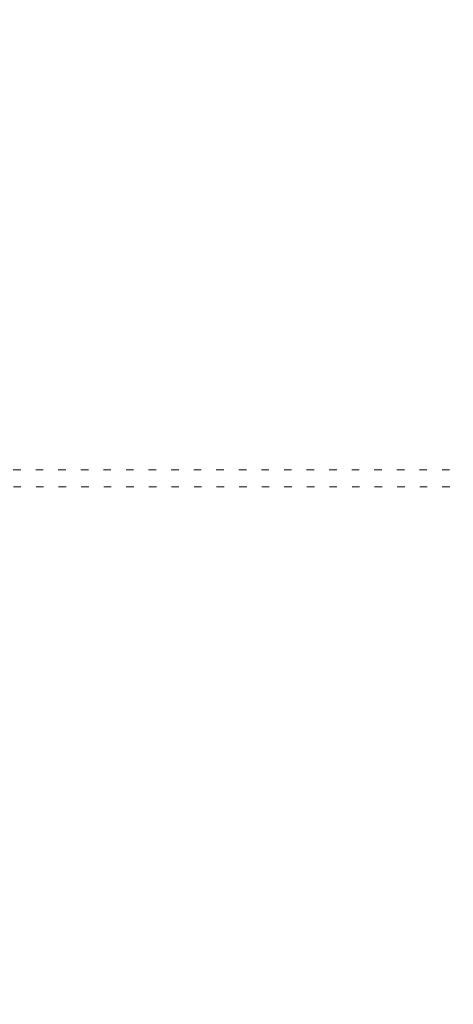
# Model space of a CAD drawing. Header units: millimetres. Extents: x -62314 to 79800, y -34032 to 28340.
# Tile 174 of 256: x 61837 to 63869, y -6102 to -1483. Entities that reach past the tile are written whole.
import ezdxf

# ---------------------------------------------------------------- set-up
doc = ezdxf.new("R2010")
doc.units = ezdxf.units.MM
doc.header["$LTSCALE"] = 508
doc.linetypes.add('Dash Style-5', pattern=[0.20828, 0.069425, -0.138855])
doc.linetypes.add('Dash Style-6', pattern=[1.04164, 0.625, -0.20828, 0.06943, -0.13893])
for name, color, linetype, lineweight in [('(00) tekening-aanzicht grijs', 8, 'Continuous', 0), ('(00) tekening-stramien-algemeen', 7, 'Dash Style-6', 0), ('(28) hoofddraagconstructie-bovenliggend', 1, 'Dash Style-5', 0), ('None', 7, 'Continuous', 0)]:
    doc.layers.add(name, color=color, linetype=linetype, lineweight=lineweight)

# ---------------------------------------------------------------- blocks, each defined once
blk = doc.blocks.new('blok b-v1-gevel_constructie')
at = {"layer": '(28) hoofddraagconstructie-bovenliggend', "color": 2, "lineweight": 0, "transparency": 33554687, "flags": 128}
blk.add_lwpolyline([(-2114.11, 19432.25), (16721.03, 24479.11), (16741.73, 24401.83), (-2093.4, 19354.98)], close=True, dxfattribs=at)
blk = doc.blocks.new('blok B 01 (2D)')
at = {"layer": '(00) tekening-aanzicht grijs', "color": 17, "lineweight": 0, "transparency": 33554687, "flags": 128}
blk.add_lwpolyline([(67147.1, 17815), (67147.2, 17815, 0.120217), (58756, 30980.7), (59001.1, 31046.4), (59684.3, 30368.2), (59885.2, 30566, -0.112264), (67637.5, 17926, -0.000404), (67654.8, 17874.8), (67653.6, 17874.1, -0.068823), (67693, 17589.1), (67693, 8520.6), (67193, 8520.6), (67193, 17589.1, 0.081822), (67163.9, 17765.6)], format="xyb", dxfattribs=at)
at = {"layer": 'None', "color": 17, "lineweight": 0, "transparency": 33554687, "flags": 128}
blk.add_lwpolyline([(67854.8, 18398.6, 0.109455), (60141.4, 30818.1)], format="xyb", dxfattribs=at)
at = {"layer": 'None', "color": 17, "transparency": 33554687}
blk.add_blockref('blok b-v1-gevel_constructie', (47480, 0), dxfattribs=at)
blk = doc.blocks.new('Stramien blok B')
at = {"layer": '(00) tekening-stramien-algemeen', "color": 2, "lineweight": 0, "transparency": 33554687}
blk.add_arc((35700.8, -3868.7), 33612.3, 18.04471, 49.82225, dxfattribs=at)

msp = doc.modelspace()

# ---------------------------------------------------------------- block references
at = {"layer": 'None', "color": 17, "transparency": 33554687}
for name, p, rotation in [('blok B 01 (2D)', (-3125.94, -10622.93), 344.9999999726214), ('Stramien blok B', (0, 0), 344.9999645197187)]:
    msp.add_blockref(name, p, dxfattribs=dict(at, rotation=rotation))

doc.saveas('drawing.dxf')
